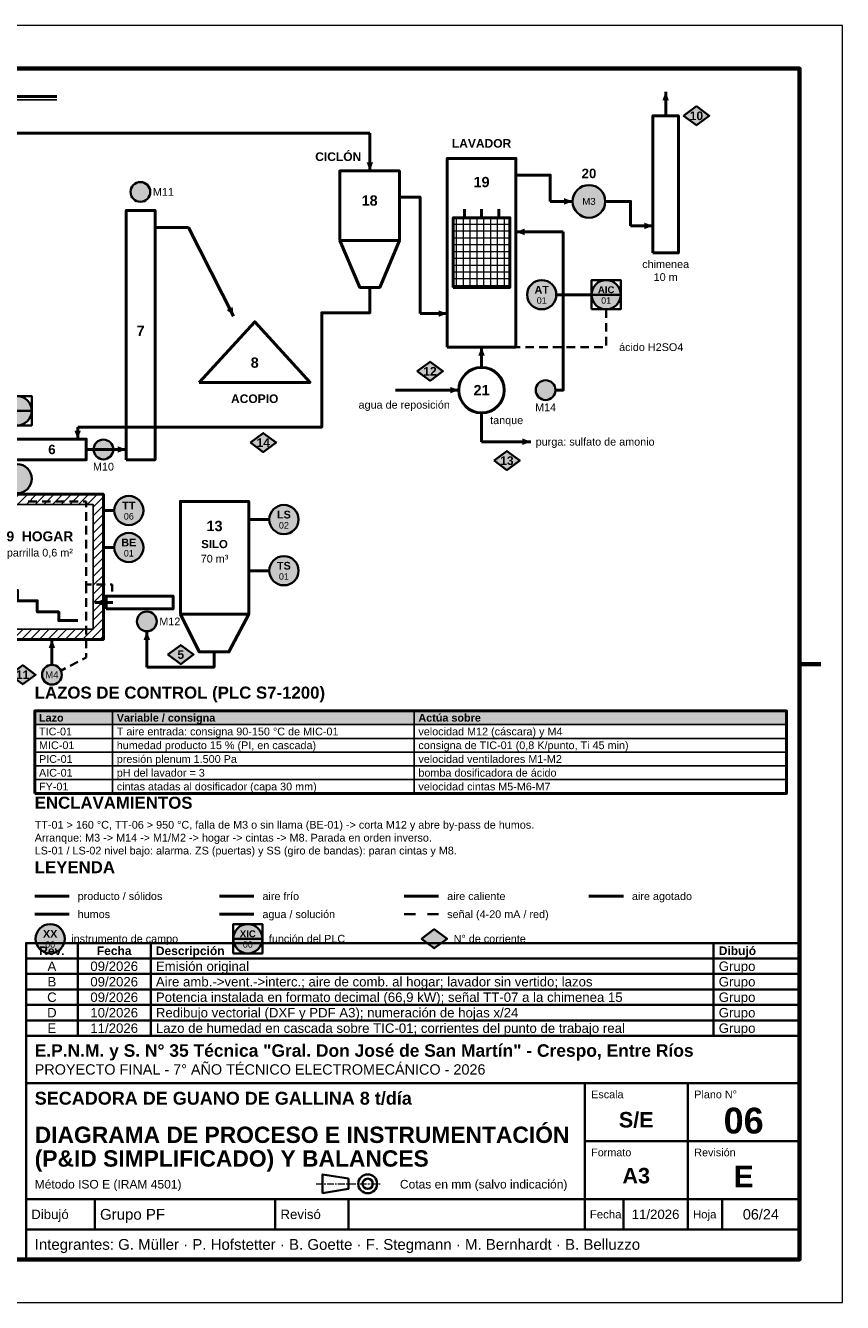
# Model space of a CAD drawing. Header units: millimetres. Extents: x 0 to 420, y 0 to 297.
# Tile 2 of 2: x 230 to 420, y 0 to 297. Entities that reach past the tile are written whole.
import ezdxf
from ezdxf.enums import TextEntityAlignment as Align

# ---------------------------------------------------------------- set-up
doc = ezdxf.new("R2010")
doc.units = ezdxf.units.MM
doc.header["$LTSCALE"] = 0.5
doc.linetypes.add('CENTER', pattern=[5.08, 3.175, -0.635, 0.635, -0.635])
for name, color, linetype, lineweight in [('CONTORNO', 7, 'CONTINUOUS', 50), ('EJES', 1, 'CENTER', 18), ('FINO', 7, 'CONTINUOUS', 25), ('HOJA', 8, 'CONTINUOUS', 13), ('RAYADO', 8, 'CONTINUOUS', 18), ('RECUADRO', 7, 'CONTINUOUS', 70), ('RELLENO', 9, 'CONTINUOUS', 13), ('ROTULO', 7, 'CONTINUOUS', 35), ('TEXTO', 7, 'CONTINUOUS', 25)]:
    doc.layers.add(name, color=color, linetype=linetype, lineweight=lineweight)
doc.styles.add('NEGRITA', font='arialbd.ttf')
doc.styles.get("Standard").update_dxf_attribs({"font": 'arial.ttf'})

msp = doc.modelspace()

# ---------------------------------------------------------------- hatches: boundary and pattern name
at = {"layer": 'CONTORNO', "true_color": 0x2e8b57}
for points in [[(378.85, 281.6), (378.09, 279.6), (379.61, 279.6)], [(310, 263.2), (310.76, 265.2), (309.24, 265.2)], [(357.2, 256.1), (355.2, 256.86), (355.2, 255.34)], [(375.9, 250.4), (373.9, 251.16), (373.9, 249.64)], [(328, 230), (326, 230.76), (326, 229.24)]]:
    msp.add_hatch(color=7, dxfattribs=at).paths.add_polyline_path(points)
at = {"layer": 'CONTORNO', "true_color": 0x1f96c8}
for points in [[(344, 249), (346, 248.24), (346, 249.76)], [(336, 222.2), (335.24, 220.2), (336.76, 220.2)], [(330.7, 212.2), (328.7, 212.96), (328.7, 211.44)], [(347.5, 200.2), (345.5, 200.96), (345.5, 199.44)], [(236, 154.2), (235.24, 152.2), (236.76, 152.2)]]:
    msp.add_hatch(color=7, dxfattribs=at).paths.add_polyline_path(points)
at = {"layer": 'CONTORNO', "true_color": 0x8b5a2b}
for points in [[(278.3, 229.4), (278.07, 231.53), (276.71, 230.84)], [(242, 200.8), (242.76, 202.8), (241.24, 202.8)], [(253.3, 198.4), (251.3, 199.16), (251.3, 197.64)], [(246, 162.8), (247.8, 162.12), (247.8, 163.48)], [(258.1, 156.1), (257.34, 154.1), (258.86, 154.1)]]:
    msp.add_hatch(color=7, dxfattribs=at).paths.add_polyline_path(points)
at = {"layer": 'RAYADO', "true_color": 0x000000}
h = msp.add_hatch(dxfattribs=at)
h.set_pattern_fill('ANSI37', scale=0.5, angle=45)
h.paths.add_polyline_path([(329.4, 236.1), (342.6, 236.1), (342.6, 252.3), (329.4, 252.3)])
h = msp.add_hatch(dxfattribs=at)
h.set_pattern_fill('ANSI31', scale=0.45)
h.paths.add_polyline_path([(218.4, 185.6), (248, 185.6), (248, 188), (218.4, 188)])
h = msp.add_hatch(dxfattribs=at)
h.set_pattern_fill('ANSI31', scale=0.45)
h.paths.add_polyline_path([(245.6, 156.6), (248, 156.6), (248, 185.6), (245.6, 185.6)])
h = msp.add_hatch(dxfattribs=at)
h.set_pattern_fill('ANSI31', scale=0.45)
h.paths.add_polyline_path([(218.4, 154.2), (248, 154.2), (248, 156.6), (218.4, 156.6)])
at = {"layer": 'RELLENO', "true_color": 0xffffff}
for points in [[(383.01, 276), (386, 278.21), (388.99, 276), (386, 273.79)], [(321.01, 216.6), (324, 218.81), (326.99, 216.6), (324, 214.39)], [(282.21, 200), (285.2, 202.21), (288.19, 200), (285.2, 197.79)], [(338.91, 195.8), (341.9, 198.01), (344.89, 195.8), (341.9, 193.59)], [(263.01, 150.7), (266, 152.91), (268.99, 150.7), (266, 148.49)], [(226.21, 146), (229.2, 148.21), (232.19, 146), (229.2, 143.79)], [(322.01, 84.6), (325, 86.81), (327.99, 84.6), (325, 82.39)]]:
    msp.add_hatch(color=7, dxfattribs=at).paths.add_polyline_path(points)
h = msp.add_hatch(color=7, dxfattribs=at)
edge = h.paths.add_edge_path()
edge.add_arc((256.6, 258.3), 2.3, 0, 360)
h = msp.add_hatch(color=7, dxfattribs=at)
edge = h.paths.add_edge_path()
edge.add_arc((361, 256.1), 3.8, 0, 360)
h = msp.add_hatch(color=7, dxfattribs=at)
edge = h.paths.add_edge_path()
edge.add_arc((350, 234.4), 3.4, 0, 360)
h = msp.add_hatch(color=7, dxfattribs=at)
edge = h.paths.add_edge_path()
edge.add_arc((365, 234.4), 3.4, 0, 360)
h = msp.add_hatch(color=7, dxfattribs=at)
edge = h.paths.add_edge_path()
edge.add_arc((350.9, 212.2), 2.3, 0, 360)
h = msp.add_hatch(color=7, dxfattribs=at)
edge = h.paths.add_edge_path()
edge.add_arc((227.9, 207.4), 3.4, 0, 360)
h = msp.add_hatch(color=7, dxfattribs=at)
edge = h.paths.add_edge_path()
edge.add_arc((248, 198.4), 2.3, 0, 360)
h = msp.add_hatch(color=7, dxfattribs=at)
edge = h.paths.add_edge_path()
edge.add_arc((227.9, 191.6), 3.4, 0, 360)
h = msp.add_hatch(color=7, dxfattribs=at)
edge = h.paths.add_edge_path()
edge.add_arc((253.9, 184.2), 3.4, 0, 360)
h = msp.add_hatch(color=7, dxfattribs=at)
edge = h.paths.add_edge_path()
edge.add_arc((290, 182.1), 3.4, 0, 360)
h = msp.add_hatch(color=7, dxfattribs=at)
edge = h.paths.add_edge_path()
edge.add_arc((253.9, 175.6), 3.4, 0, 360)
h = msp.add_hatch(color=7, dxfattribs=at)
edge = h.paths.add_edge_path()
edge.add_arc((290, 170.2), 3.4, 0, 360)
h = msp.add_hatch(color=7, dxfattribs=at)
edge = h.paths.add_edge_path()
edge.add_arc((258.1, 158.4), 2.3, 0, 360)
h = msp.add_hatch(color=7, dxfattribs=at)
edge = h.paths.add_edge_path()
edge.add_arc((236, 146), 2.3, 0, 360)
at = {"layer": 'RELLENO', "true_color": 0xe2e8ee}
msp.add_hatch(color=7, dxfattribs=at).paths.add_polyline_path([(232, 134.4), (407, 134.4), (407, 137.6), (232, 137.6)])
at = {"layer": 'RELLENO', "true_color": 0xffffff}
h = msp.add_hatch(color=7, dxfattribs=at)
edge = h.paths.add_edge_path()
edge.add_arc((235.6, 84.6), 3.4, 0, 360)
h = msp.add_hatch(color=7, dxfattribs=at)
edge = h.paths.add_edge_path()
edge.add_arc((281.6, 84.6), 3.4, 0, 360)

# ---------------------------------------------------------------- linework, layer by layer
at = {"layer": 'CONTORNO'}
for p, q in [((25, 280.5), (237.16, 280.5)), ((353.4, 234.4), (361.6, 234.4)), ((248, 184.2), (250.5, 184.2)), ((281.8, 182.1), (286.6, 182.1)), ((248, 175.6), (250.5, 175.6)), ((281.8, 170.2), (286.6, 170.2))]:
    msp.add_line(p, q, dxfattribs=at)
at = {"layer": 'CONTORNO', "lineweight": 50, "true_color": 0x2e8b57}
for p, q in [((378.85, 276), (378.85, 281.6)), ((310, 272), (310, 263.2)), ((352, 256.1), (357.2, 256.1)), ((370.7, 250.4), (375.9, 250.4)), ((321.7, 230), (328, 230)), ((361, 94.5), (369, 94.5))]:
    msp.add_line(p, q, dxfattribs=at)
at = {"layer": 'CONTORNO', "lineweight": 50, "true_color": 0x1f96c8}
for p, q in [((332, 252.3), (332, 254.3)), ((336, 252.3), (336, 254.3)), ((340, 252.3), (340, 254.3)), ((355, 249), (344, 249)), ((336, 217.5), (336, 222.2)), ((316, 212.2), (330.7, 212.2)), ((336, 200.2), (347.5, 200.2)), ((236, 148.3), (236, 154.2)), ((275, 94.5), (283, 94.5)), ((275, 90.3), (283, 90.3))]:
    msp.add_line(p, q, dxfattribs=at)
at = {"layer": 'CONTORNO', "lineweight": 50, "true_color": 0x8b5a2b}
for p, q in [((267.8, 250), (278.3, 229.4)), ((242, 203.6), (242, 200.8)), ((244, 198.4), (253.3, 198.4)), ((250.2, 162.8), (246, 162.8)), ((258.1, 147.8), (258.1, 156.1)), ((232, 94.5), (240, 94.5))]:
    msp.add_line(p, q, dxfattribs=at)
at = {"layer": 'CONTORNO', "lineweight": 35}
for p, q in [((361.6, 234.4), (368.4, 234.4)), ((365, 231), (365, 229)), ((365, 227.8), (365, 225.8)), ((365, 224.6), (365, 222.6)), ((345, 222.2), (344, 222.2)), ((348.2, 222.2), (346.2, 222.2)), ((351.4, 222.2), (349.4, 222.2)), ((354.6, 222.2), (352.6, 222.2)), ((357.8, 222.2), (355.8, 222.2)), ((361, 222.2), (359, 222.2)), ((364.2, 222.2), (362.2, 222.2)), ((224.5, 207.4), (231.3, 207.4)), ((230.5, 186.3), (232.5, 186.3)), ((233.7, 186.3), (235.7, 186.3)), ((236.9, 186.3), (238.9, 186.3)), ((240.1, 186.3), (242.1, 186.3)), ((243.3, 186.3), (244, 186.3)), ((244, 186.3), (244, 185)), ((244, 183.8), (244, 181.8)), ((244, 180.6), (244, 178.6)), ((244, 177.4), (244, 175.4)), ((244, 174.2), (244, 172.2)), ((244, 171), (244, 169)), ((244, 167.8), (244, 167)), ((244, 167), (245.2, 167)), ((244, 167), (244, 165)), ((246.4, 167), (248.4, 167)), ((249.6, 167), (250, 167)), ((250, 167), (250, 165.4)), ((244, 163.8), (244, 161.8)), ((244, 160.6), (244, 158.6)), ((244, 157.4), (244, 155.4)), ((244, 154.2), (244, 152.2)), ((242.05, 148.99), (240.27, 148.07)), ((244, 150), (243.11, 149.54)), ((244, 151), (244, 150)), ((239.2, 147.52), (238.2, 147)), ((318, 90.3), (320.6, 90.3)), ((323.4, 90.3), (326, 90.3)), ((278.2, 84.6), (285, 84.6))]:
    msp.add_line(p, q, dxfattribs=at)
at = {"layer": 'CONTORNO', "lineweight": 50, "true_color": 0xd62828}
msp.add_line((318, 94.5), (326, 94.5), dxfattribs=at)
at = {"layer": 'CONTORNO', "lineweight": 50, "true_color": 0x6e6e6e}
msp.add_line((232, 90.3), (240, 90.3), dxfattribs=at)
at = {"layer": 'CONTORNO', "lineweight": 35}
for points in [[(383.01, 276), (386, 278.21), (388.99, 276), (386, 273.79)], [(361.6, 231), (368.4, 231), (368.4, 237.8), (361.6, 237.8)], [(321.01, 216.6), (324, 218.81), (326.99, 216.6), (324, 214.39)], [(224.5, 204), (231.3, 204), (231.3, 210.8), (224.5, 210.8)], [(282.21, 200), (285.2, 202.21), (288.19, 200), (285.2, 197.79)], [(338.91, 195.8), (341.9, 198.01), (344.89, 195.8), (341.9, 193.59)], [(263.01, 150.7), (266, 152.91), (268.99, 150.7), (266, 148.49)], [(226.21, 146), (229.2, 148.21), (232.19, 146), (229.2, 143.79)], [(278.2, 81.2), (285, 81.2), (285, 88), (278.2, 88)], [(322.01, 84.6), (325, 86.81), (327.99, 84.6), (325, 82.39)]]:
    msp.add_lwpolyline(points, close=True, dxfattribs=at)
at = {"layer": 'CONTORNO'}
for points in [[(375.9, 244.1), (381.8, 244.1), (381.8, 276), (375.9, 276)], [(328, 222.2), (344, 222.2), (344, 266.1), (328, 266.1)], [(303, 247), (316.9, 247), (316.9, 263.2), (303, 263.2)], [(253.3, 196), (260, 196), (260, 254), (253.3, 254)], [(329.4, 236.1), (342.6, 236.1), (342.6, 252.3), (329.4, 252.3)], [(270.3, 214), (296.1, 214), (283.2, 228.1)], [(222.2, 196), (244, 196), (244, 200.8), (222.2, 200.8)], [(265.9, 160.1), (281.8, 160.1), (281.8, 186.3), (265.9, 186.3)], [(248.6, 161.3), (264.2, 161.3), (264.2, 164.3), (248.6, 164.3)], [(232, 118.4), (407, 118.4), (407, 137.6), (232, 137.6)]]:
    msp.add_lwpolyline(points, close=True, dxfattribs=at)
at = {"layer": 'CONTORNO', "lineweight": 50, "true_color": 0x2e8b57}
for points in [[(134, 258.2), (134, 272), (310, 272)], [(344, 262.2), (352, 262.2), (352, 256.1)], [(316.9, 257.1), (321.7, 257.1), (321.7, 230)], [(364.8, 256.1), (370.7, 256.1), (370.7, 250.4)]]:
    msp.add_lwpolyline(points, dxfattribs=at)
at = {"layer": 'CONTORNO', "lineweight": 50, "true_color": 0x8b5a2b}
for points in [[(260, 250), (267.8, 250)], [(310, 236.1), (310, 230.2), (298.8, 230.2), (298.8, 203.6), (242, 203.6)], [(273.75, 151.3), (273.75, 147.8), (258.1, 147.8)]]:
    msp.add_lwpolyline(points, dxfattribs=at)
at = {"layer": 'CONTORNO'}
for points in [[(303, 247), (307.7, 236.1), (312.3, 236.1), (316.9, 247)], [(223, 165.6), (228, 165.6), (228, 163.2), (232.6, 163.2), (232.6, 160.6), (237.6, 160.6), (237.6, 158.6), (242, 158.6)], [(265.9, 160.1), (270.3, 151.3), (277.2, 151.3), (281.8, 160.1)]]:
    msp.add_lwpolyline(points, dxfattribs=at)
at = {"layer": 'CONTORNO', "lineweight": 50, "true_color": 0x1f96c8}
for points in [[(353.2, 212.2), (355, 212.2), (355, 249)], [(336, 206.9), (336, 200.2)]]:
    msp.add_lwpolyline(points, dxfattribs=at)
at = {"layer": 'CONTORNO', "lineweight": 50}
msp.add_lwpolyline([(218.4, 154.2), (248, 154.2), (248, 188), (218.4, 188)], close=True, dxfattribs=at)
at = {"layer": 'CONTORNO', "lineweight": 35}
for centre, radius in [((256.6, 258.3), 2.3), ((361, 256.1), 3.8), ((350, 234.4), 3.4), ((365, 234.4), 3.4), ((350.9, 212.2), 2.3), ((227.9, 207.4), 3.4), ((248, 198.4), 2.3), ((227.9, 191.6), 3.4), ((253.9, 184.2), 3.4), ((290, 182.1), 3.4), ((253.9, 175.6), 3.4), ((290, 170.2), 3.4), ((258.1, 158.4), 2.3), ((236, 146), 2.3), ((235.6, 84.6), 3.4), ((281.6, 84.6), 3.4)]:
    msp.add_circle(centre, radius, dxfattribs=at)
at = {"layer": 'CONTORNO'}
msp.add_circle((336, 212.2), 5.3, dxfattribs=at)
at = {"layer": 'EJES'}
msp.add_line((297.5, 27.6), (312.5, 27.6), dxfattribs=at)
at = {"layer": 'FINO'}
for p, q in [((25, 279.7), (237.16, 279.7)), ((250.1, 137.6), (250.1, 118.4)), ((320.3, 137.6), (320.3, 118.4))]:
    msp.add_line(p, q, dxfattribs=at)
for points in [[(220.8, 156.6), (245.6, 156.6), (245.6, 185.6), (220.8, 185.6)], [(232, 134.4), (407, 134.4), (407, 137.6), (232, 137.6)], [(232, 131.2), (407, 131.2), (407, 134.4), (232, 134.4)], [(232, 128), (407, 128), (407, 131.2), (232, 131.2)], [(232, 124.8), (407, 124.8), (407, 128), (232, 128)], [(232, 121.6), (407, 121.6), (407, 124.8), (232, 124.8)], [(232, 118.4), (407, 118.4), (407, 121.6), (232, 121.6)]]:
    msp.add_lwpolyline(points, close=True, dxfattribs=at)
at = {"layer": 'HOJA'}
msp.add_lwpolyline([(0, 0), (420, 0), (420, 297), (0, 297)], close=True, dxfattribs=at)
at = {"layer": 'RECUADRO'}
msp.add_line((415, 148.5), (410, 148.5), dxfattribs=at)
msp.add_lwpolyline([(20, 10), (410, 10), (410, 287), (20, 287)], close=True, dxfattribs=at)
at = {"layer": 'ROTULO'}
for p, q in [((242, 80), (242, 83.6)), ((259, 80), (259, 83.6)), ((390, 80), (390, 83.6)), ((242, 76.4), (242, 80)), ((259, 76.4), (259, 80)), ((390, 76.4), (390, 80)), ((242, 72.8), (242, 76.4)), ((259, 72.8), (259, 76.4)), ((390, 72.8), (390, 76.4)), ((242, 69.2), (242, 72.8)), ((259, 69.2), (259, 72.8)), ((390, 69.2), (390, 72.8)), ((242, 65.6), (242, 69.2)), ((259, 65.6), (259, 69.2)), ((390, 65.6), (390, 69.2)), ((242, 62), (242, 65.6)), ((259, 62), (259, 65.6)), ((390, 62), (390, 65.6)), ((230, 62), (410, 62)), ((230, 10), (230, 62)), ((230, 51), (410, 51)), ((360, 24), (360, 51)), ((384, 24), (384, 51)), ((360, 37.5), (410, 37.5)), ((230, 24), (410, 24)), ((246, 17), (246, 24)), ((288, 17), (288, 24)), ((305, 17), (305, 24)), ((360, 17), (360, 24)), ((369, 17), (369, 24)), ((384, 17), (384, 24)), ((392, 17), (392, 24)), ((230, 17), (410, 17))]:
    msp.add_line(p, q, dxfattribs=at)
for points in [[(230, 80), (410, 80), (410, 83.6), (230, 83.6)], [(230, 76.4), (410, 76.4), (410, 80), (230, 80)], [(230, 72.8), (410, 72.8), (410, 76.4), (230, 76.4)], [(230, 69.2), (410, 69.2), (410, 72.8), (230, 72.8)], [(230, 65.6), (410, 65.6), (410, 69.2), (230, 69.2)], [(230, 62), (410, 62), (410, 65.6), (230, 65.6)], [(299, 25.4), (305, 26.4), (305, 28.8), (299, 29.8)]]:
    msp.add_lwpolyline(points, close=True, dxfattribs=at)
for radius in [2.2, 1.2]:
    msp.add_circle((309.5, 27.6), radius, dxfattribs=at)

# ---------------------------------------------------------------- texts
at = {"layer": 'ROTULO', "style": 'NEGRITA'}
for s, height, p in [('Descripción', 2, (260.2, 81.8)), ('Dibujó', 2, (391.2, 81.8)), ('E.P.N.M. y S. N° 35 Técnica "Gral. Don José de San Martín" - Crespo, Entre Ríos', 2.9, (232, 58.6)), ('SECADORA DE GUANO DE GALLINA 8 t/día', 3, (232, 47.5)), ('DIAGRAMA DE PROCESO E INSTRUMENTACIÓN', 3.8, (232, 39)), ('(P&ID SIMPLIFICADO) Y BALANCES', 3.8, (232, 33.49))]:
    msp.add_text(s, height=height, dxfattribs=at).set_placement(p, align=Align.MIDDLE_LEFT)
for s, height, p in [('Rev.', 2, (236, 81.8)), ('Fecha', 2, (250.5, 81.8)), ('S/E', 3.6, (372, 42.5)), ('06', 6, (397, 42.3)), ('A3', 3.6, (372, 29.5)), ('E', 5, (397, 29.3))]:
    msp.add_text(s, height=height, dxfattribs=at).set_placement(p, align=Align.MIDDLE_CENTER)
at = {"layer": 'ROTULO'}
for s, height, p in [('A', 2.2, (236, 78.2)), ('09/2026', 2.2, (250.5, 78.2)), ('B', 2.2, (236, 74.6)), ('09/2026', 2.2, (250.5, 74.6)), ('C', 2.2, (236, 71)), ('09/2026', 2.2, (250.5, 71)), ('D', 2.2, (236, 67.4)), ('10/2026', 2.2, (250.5, 67.4)), ('E', 2.2, (236, 63.8)), ('11/2026', 2.2, (250.5, 63.8)), ('11/2026', 2.2, (376.5, 20.5)), ('06/24', 2.4, (401, 20.5))]:
    msp.add_text(s, height=height, dxfattribs=at).set_placement(p, align=Align.MIDDLE_CENTER)
for s, height, p in [('Emisión original', 2.2, (260.2, 78.2)), ('Grupo', 2.2, (391.2, 78.2)), ('Aire amb.->vent.->interc.; aire de comb. al hogar; lavador sin vertido; lazos', 2.2, (260.2, 74.6)), ('Grupo', 2.2, (391.2, 74.6)), ('Potencia instalada en formato decimal (66,9 kW); señal TT-07 a la chimenea 15', 2.2, (260.2, 71)), ('Grupo', 2.2, (391.2, 71)), ('Redibujo vectorial (DXF y PDF A3); numeración de hojas x/24', 2.2, (260.2, 67.4)), ('Grupo', 2.2, (391.2, 67.4)), ('Lazo de humedad en cascada sobre TIC-01; corrientes del punto de trabajo real', 2.2, (260.2, 63.8)), ('Grupo', 2.2, (391.2, 63.8)), ('PROYECTO FINAL - 7° AÑO TÉCNICO ELECTROMECÁNICO - 2026', 2.4, (232, 54.2)), ('Método ISO E (IRAM 4501)', 2, (232, 27.5)), ('Cotas en mm (salvo indicación)', 2, (317, 27.5)), ('Dibujó', 2.2, (231.2, 20.5)), ('Grupo PF', 2.5, (247.2, 20.5)), ('Revisó', 2.2, (289.2, 20.5)), ('Fecha', 1.9, (361.2, 20.5)), ('Hoja', 1.9, (385.2, 20.5)), ('Integrantes: G. Müller · P. Hofstetter · B. Goette · F. Stegmann · M. Bernhardt · B. Belluzzo', 2.5, (232, 13.5))]:
    msp.add_text(s, height=height, dxfattribs=at).set_placement(p, align=Align.MIDDLE_LEFT)
for s, p in [('Escala', (361.5, 49.3)), ('Plano N°', (385.5, 49.3)), ('Formato', (361.5, 35.8)), ('Revisión', (385.5, 35.8))]:
    msp.add_text(s, height=1.8, dxfattribs=at).set_placement(p, align=Align.TOP_LEFT)
at = {"layer": 'TEXTO', "style": 'NEGRITA'}
for s, height, p in [('10', 2, (386, 276)), ('LAVADOR', 2, (336, 269.6)), ('19', 2.4, (336, 260.6)), ('20', 2.2, (361, 262.6)), ('18', 2.4, (309.95, 256.3)), ('AT', 1.8, (350, 235.55)), ('AIC', 1.6, (365, 235.55)), ('7', 2.4, (256.65, 226)), ('8', 2.4, (283.2, 218.6)), ('12', 2, (324, 216.6)), ('ACOPIO', 2, (283.2, 210.2)), ('21', 2.4, (336, 212.2)), ('6', 2.2, (236, 198.4)), ('14', 2, (285.2, 200)), ('13', 2, (341.9, 195.8)), ('TT', 1.8, (253.9, 185.35)), ('LS', 1.8, (290, 183.25)), ('13', 2.4, (273.85, 180.6)), ('9  HOGAR', 2.3, (233.2, 178.2)), ('BE', 1.8, (253.9, 176.75)), ('SILO', 1.9, (273.85, 176.4)), ('TS', 1.8, (290, 171.35)), ('5', 2, (266, 150.7)), ('11', 2, (229.2, 146)), ('XX', 1.8, (235.6, 85.75)), ('XIC', 1.6, (281.6, 85.75))]:
    msp.add_text(s, height=height, dxfattribs=at).set_placement(p, align=Align.MIDDLE_CENTER)
msp.add_text('CICLÓN', height=2, dxfattribs=at).set_placement((308, 266.5), align=Align.MIDDLE_RIGHT)
at = {"layer": 'TEXTO'}
for s, p in [('M11', (259.5, 258.3)), ('ácido H2SO4', (368, 222.2)), ('tanque', (338, 205.2)), ('purga: sulfato de amonio', (348.6, 200.2)), ('M12', (261, 158.4)), ('TIC-01', (233, 132.8)), ('T aire entrada: consigna 90-150 °C de MIC-01', (251.1, 132.8)), ('velocidad M12 (cáscara) y M4', (321.3, 132.8)), ('humedad producto 15 % (PI, en cascada)', (251.1, 129.6)), ('consigna de TIC-01 (0,8 K/punto, Ti 45 min)', (321.3, 129.6)), ('MIC-01', (233, 129.6)), ('PIC-01', (233, 126.4)), ('presión plenum 1.500 Pa', (251.1, 126.4)), ('velocidad ventiladores M1-M2', (321.3, 126.4)), ('AIC-01', (233, 123.2)), ('pH del lavador = 3', (251.1, 123.2)), ('bomba dosificadora de ácido', (321.3, 123.2)), ('FY-01', (233, 120)), ('cintas atadas al dosificador (capa 30 mm)', (251.1, 120)), ('velocidad cintas M5-M6-M7', (321.3, 120)), ('producto / sólidos', (242, 94.5)), ('aire frío', (285, 94.5)), ('aire caliente', (328, 94.5)), ('aire agotado', (371, 94.5)), ('humos', (242, 90.3)), ('agua / solución', (285, 90.3)), ('señal (4-20 mA / red)', (328, 90.3)), ('instrumento de campo', (240.5, 84.6)), ('función del PLC', (286.5, 84.6)), ('N° de corriente', (329.5, 84.6))]:
    msp.add_text(s, height=1.8, dxfattribs=at).set_placement(p, align=Align.MIDDLE_LEFT)
for s, height, p in [('M3', 1.6, (361, 256.1)), ('01', 1.5, (350, 233.05)), ('01', 1.5, (365, 233.05)), ('agua de reposición', 1.8, (318, 208.8)), ('06', 1.5, (253.9, 182.85)), ('02', 1.5, (290, 180.75)), ('parrilla 0,6 m²', 1.8, (233.2, 174.4)), ('01', 1.5, (253.9, 174.25)), ('70 m³', 1.8, (273.85, 173)), ('01', 1.5, (290, 168.85)), ('M4', 1.6, (236, 146)), ('00', 1.5, (235.6, 83.25)), ('00', 1.5, (281.6, 83.25))]:
    msp.add_text(s, height=height, dxfattribs=at).set_placement(p, align=Align.MIDDLE_CENTER)
for s, p in [('M14', (350.9, 209.1)), ('M10', (248, 195.3))]:
    msp.add_text(s, height=1.8, dxfattribs=at).set_placement(p, align=Align.TOP_CENTER)
at = {"layer": 'TEXTO', "style": 'NEGRITA'}
for s, p in [('LAZOS DE CONTROL (PLC S7-1200)', (232, 139.6)), ('ENCLAVAMIENTOS', (232, 114)), ('LEYENDA', (232, 99))]:
    msp.add_text(s, height=2.8, dxfattribs=at).set_placement(p, align=Align.BOTTOM_LEFT)
for s, p in [('Lazo', (233, 136)), ('Variable / consigna', (251.1, 136)), ('Actúa sobre', (321.3, 136))]:
    msp.add_text(s, height=1.8, dxfattribs=at).set_placement(p, align=Align.MIDDLE_LEFT)
at = {"layer": 'TEXTO', "char_height": 1.8}
for s, insert, attachment_point in [('chimenea\\P10 m', (378.85, 242.4), 2), ('TT-01 > 160 °C, TT-06 > 950 °C, falla de M3 o sin llama (BE-01) -> corta M12 y abre by-pass de humos.\\PArranque: M3 -> M14 -> M1/M2 -> hogar -> cintas -> M8. Parada en orden inverso.\\PLS-01 / LS-02 nivel bajo: alarma. ZS (puertas) y SS (giro de bandas): paran cintas y M8.', (232, 112), 1)]:
    msp.add_mtext(s, dxfattribs=dict(at, insert=insert, attachment_point=attachment_point))

doc.saveas('drawing.dxf')
